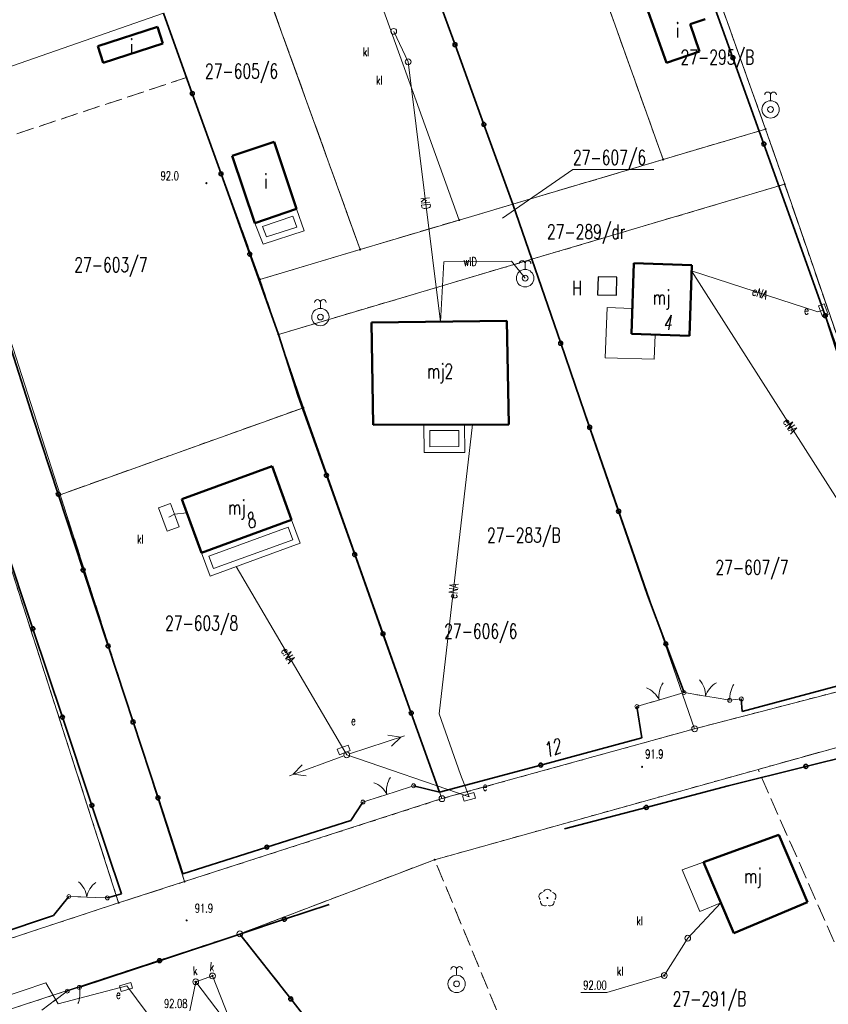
# Model space of a CAD drawing. Header units: metres. Extents: x 7542868 to 7543894, y 5828497 to 5830561.
# Tile 38 of 66: x 7543372 to 7543441, y 5829978 to 5830062. Entities that reach past the tile are written whole.
import ezdxf
from ezdxf.enums import TextEntityAlignment as Align

# ---------------------------------------------------------------- set-up
doc = ezdxf.new("R2010")
doc.units = ezdxf.units.M
for name, pattern in [('2_1', [0]), ('3_1', [0]), ('3_EGBB01', [0]), ('3_EGBI17', [0]), ('3_EGBT07', [0]), ('4_1', [0]), ('4_14', [1, -1]), ('4_SUPE_01', [0]), ('4_SUPK_01', [0]), ('4_SUPW_01', [0]), ('4_SUUS03', [0]), ('GDE', [0]), ('GUK', [2, 1.5, -0.5]), ('GUZ', [1, 0.5, -0.5])]:
    doc.linetypes.add(name, pattern=pattern)
doc.layers.get('0').update_dxf_attribs({"color": 250, "linetype": 'CONTINUOUS', "lineweight": 100})
for name, color, linetype, lineweight in [('Dzialki', 7, 'GDE', 18), ('EADTD_T_0', 7, 'CONTINUOUS', 25), ('EGBB_E_T_0', 7, 'CONTINUOUS', 25), ('EGBB_L_0', 7, '3_EGBB01', 50), ('EGBE_L_0', 7, '3_EGBT07', 18), ('EGBE_L_8', 7, '3_1', 18), ('Kontury', 3, 'GUK', 18), ('KTOK_L_1', 7, '2_1', 18), ('KTOK_L_3', 7, '2_1', 18), ('KTOK_L_4', 7, 'CONTINUOUS', 35), ('Numery_dzialek', 7, 'CONTINUOUS', 13), ('Numery_uzytkow', 7, 'CONTINUOUS', 13), ('OBOP_T_1', 3, 'CONTINUOUS', 18), ('Punkty', 7, 'CONTINUOUS', 18), ('RTPW_T_0', 7, 'CONTINUOUS', 15), ('SUPE_E_T_3', 1, 'CONTINUOUS', 15), ('SUPE_L_3', 1, '4_SUPE_01', 18), ('SUPK_E_T_1', 34, 'CONTINUOUS', 15), ('SUPK_L_1', 34, '4_SUPK_01', 18), ('SUPW_E_T_1', 5, 'CONTINUOUS', 15), ('SUPW_L_1', 5, '4_SUPW_01', 18), ('SUSM_T_3', 7, 'CONTINUOUS', 18), ('SUTK_T_0', 7, 'CONTINUOUS', 18), ('SUUE_E_T_2', 7, 'CONTINUOUS', 15), ('SUUE_T_3', 7, 'CONTINUOUS', 18), ('SUUK_E_T_1', 7, 'CONTINUOUS', 15), ('SUUK_E_T_3', 7, 'CONTINUOUS', 15), ('SUUK_E_T_9', 34, 'CONTINUOUS', 15), ('SUUK_L_1', 7, '4_1', 18), ('SUUK_T_2', 34, 'CONTINUOUS', 18), ('SUUK_T_4', 7, 'CONTINUOUS', 18), ('SUUW_E_T_0', 7, 'CONTINUOUS', 25), ('SUUW_L_0', 7, '4_1', 25), ('SUUW_T_2', 7, 'CONTINUOUS', 18), ('Uzytki', 7, 'GUZ', 18)]:
    doc.layers.add(name, color=color, linetype=linetype, lineweight=lineweight)
doc.styles.get("Standard").update_dxf_attribs({"font": 'Simplex.SHX', "width": 0.75})

# ---------------------------------------------------------------- blocks, each defined once
blk = doc.blocks.new('GRO')
at = {"linetype": 'CONTINUOUS'}
blk.add_circle((0, 0), 0.045, dxfattribs=at)
blk = doc.blocks.new('GRT')
at = {"linetype": 'CONTINUOUS'}
blk.add_circle((0, 0), 0.25, dxfattribs=at)
blk = doc.blocks.new('2_OBOP02_01')
at = {"linetype": 'CONTINUOUS'}
blk.add_circle((0, 0), 0.045, dxfattribs=at)
for centre, start, end in [((-0.357, 0.116), 102.14447, 221.86002), ((0, 0.375), 30.14012, 149.85988), ((0.357, 0.116), 318.13998, 77.85553), ((-0.22, -0.303), 174.14818, 293.85423), ((0.22, -0.303), 246.14577, 5.85182)]:
    blk.add_arc(centre, 0.375, start, end, dxfattribs=at)
blk = doc.blocks.new('2_RTPW01')
at = {"linetype": 'CONTINUOUS'}
blk.add_circle((0, 0), 0.045, dxfattribs=at)
blk = doc.blocks.new('4_SUSM04_01')
at = {"linetype": 'CONTINUOUS'}
blk.add_circle((0, 0), 0.25, dxfattribs=at)
blk = doc.blocks.new('4_SUPS01_05')
at = {"linetype": 'CONTINUOUS'}
blk.add_circle((0, 0), 0.0625, dxfattribs=at)
blk = doc.blocks.new('4_SUUS18_01')
at = {"linetype": 'CONTINUOUS'}
for p, q in [((0.5, 0.25), (-0.5, 0.25)), ((-0.5, 0.25), (-0.5, -0.25)), ((0.5, -0.25), (0.5, 0.25)), ((-0.5, -0.25), (0.5, -0.25))]:
    blk.add_line(p, q, dxfattribs=at)
blk = doc.blocks.new('4_SUUS22_01')
at = {"linetype": 'CONTINUOUS'}
blk.add_circle((0, 0), 0.25, dxfattribs=at)
blk = doc.blocks.new('4_SUUS15_05')
at = {"linetype": 'CONTINUOUS'}
blk.add_circle((0, 0), 0.25, dxfattribs=at)
blk = doc.blocks.new('4_SUUS14')
at = {"linetype": 'CONTINUOUS'}
blk.add_line((0, 0.75), (0, 1.25), dxfattribs=at)
for radius in [0.75, 0.25]:
    blk.add_circle((0, 0), radius, dxfattribs=at)
for centre in [(-0.25, 1.25), (0.25, 1.25)]:
    blk.add_arc(centre, 0.25, 0, 180, dxfattribs=at)

msp = doc.modelspace()

# ---------------------------------------------------------------- linework, layer by layer
at = {"layer": 'Dzialki'}
for p, q in [((7543427.26, 5830050.37), (7543412.62, 5830091.26)), ((7543414.3, 5830046.52), (7543399.39, 5830087.74)), ((7543409.7, 5830045.16), (7543394.77, 5830086.48)), ((7543401.16, 5830042.62), (7543386.17, 5830084.13)), ((7543436.08, 5830052.99), (7543431.14, 5830066.81)), ((7543384.23, 5830062.97), (7543364.21, 5830056)), ((7543392.53, 5830040.04), (7543384.23, 5830062.97)), ((7543364.21, 5830056), (7543375.33, 5830021.5)), ((7543436.08, 5830052.99), (7543427.26, 5830050.37)), ((7543437.73, 5830048.24), (7543436.08, 5830052.99)), ((7543427.26, 5830050.37), (7543414.3, 5830046.52)), ((7543415.94, 5830041.78), (7543437.73, 5830048.24)), ((7543451.93, 5830007.05), (7543437.73, 5830048.24)), ((7543414.3, 5830046.52), (7543409.7, 5830045.16)), ((7543401.16, 5830042.62), (7543409.7, 5830045.16)), ((7543392.53, 5830040.04), (7543401.16, 5830042.62)), ((7543415.94, 5830041.78), (7543394.13, 5830035.31)), ((7543429.97, 5830001.34), (7543415.94, 5830041.78)), ((7543394.13, 5830035.31), (7543392.53, 5830040.04)), ((7543396.27, 5830028.99), (7543394.13, 5830035.31)), ((7543375.33, 5830021.5), (7543396.27, 5830028.99)), ((7543408.21, 5829995.32), (7543396.27, 5830028.99)), ((7543380.36, 5829986.35), (7543367.98, 5830024.81)), ((7543375.33, 5830021.5), (7543386.04, 5829988.18)), ((7543429.97, 5830001.34), (7543451.93, 5830007.05)), ((7543453.6, 5830002.91), (7543407.58, 5829990.06)), ((7543408.21, 5829995.32), (7543429.97, 5830001.34)), ((7543386.04, 5829988.18), (7543408.21, 5829995.32)), ((7543407.58, 5829990.06), (7543390.8, 5829983.68)), ((7543380.36, 5829986.35), (7543386.04, 5829988.18)), ((7543361.34, 5829980.07), (7543380.36, 5829986.35)), ((7543390.8, 5829983.68), (7543369.57, 5829976.7)), ((7543417.3, 5829950.04), (7543390.8, 5829983.68))]:
    msp.add_line(p, q, dxfattribs=at)
at = {"layer": 'EGBB_L_0', "linetype": '3_EGBB01'}
for p, q in [((7543427.547, 5830058.711), (7543425.823, 5830063.509)), ((7543378.574, 5830060.13), (7543383.709, 5830061.796)), ((7543383.709, 5830061.796), (7543384.159, 5830060.359)), ((7543430.875, 5830062.455), (7543429.59, 5830062.02)), ((7543429.59, 5830062.02), (7543430.385, 5830059.671)), ((7543379.024, 5830058.693), (7543378.574, 5830060.13)), ((7543384.159, 5830060.359), (7543379.024, 5830058.693)), ((7543430.385, 5830059.671), (7543427.547, 5830058.711)), ((7543390.15, 5830050.68), (7543393.75, 5830051.9)), ((7543393.75, 5830051.9), (7543395.69, 5830046.12)), ((7543392.09, 5830044.9), (7543390.15, 5830050.68)), ((7543395.69, 5830046.12), (7543392.09, 5830044.9)), ((7543424.721, 5830041.449), (7543424.523, 5830035.347)), ((7543429.723, 5830041.284), (7543424.721, 5830041.449)), ((7543429.525, 5830035.182), (7543429.723, 5830041.284)), ((7543413.804, 5830036.482), (7543402.153, 5830036.321)), ((7543402.153, 5830036.321), (7543402.274, 5830027.521)), ((7543413.966, 5830027.552), (7543413.804, 5830036.482)), ((7543424.523, 5830035.347), (7543429.525, 5830035.182)), ((7543402.274, 5830027.521), (7543413.966, 5830027.552)), ((7543393.578, 5830023.95), (7543385.816, 5830021.115)), ((7543395.26, 5830019.341), (7543393.578, 5830023.95)), ((7543385.816, 5830021.115), (7543387.499, 5830016.506)), ((7543387.499, 5830016.506), (7543395.26, 5830019.341)), ((7543430.741, 5829989.863), (7543437.23, 5829992.21)), ((7543437.23, 5829992.21), (7543439.69, 5829986.41)), ((7543433.334, 5829983.73), (7543430.741, 5829989.863)), ((7543439.69, 5829986.41), (7543433.334, 5829983.73))]:
    msp.add_line(p, q, dxfattribs=at)
at = {"layer": 'EGBE_L_0', "linetype": '3_EGBT07'}
for p, q in [((7543392.09, 5830044.9), (7543395.69, 5830046.12)), ((7543395.69, 5830046.12), (7543396.337, 5830044.216)), ((7543392.8, 5830043.08), (7543392.09, 5830044.9)), ((7543392.746, 5830044.594), (7543395.377, 5830045.486)), ((7543395.377, 5830045.486), (7543395.7, 5830044.536)), ((7543393.095, 5830043.7), (7543392.746, 5830044.594)), ((7543396.337, 5830044.216), (7543392.8, 5830043.08)), ((7543395.7, 5830044.536), (7543393.095, 5830043.7)), ((7543406.66, 5830027.53), (7543410.16, 5830027.54)), ((7543406.67, 5830025.13), (7543406.66, 5830027.53)), ((7543407.162, 5830027.031), (7543409.662, 5830027.039)), ((7543407.168, 5830025.631), (7543407.162, 5830027.031)), ((7543409.662, 5830027.039), (7543409.668, 5830025.639)), ((7543410.16, 5830027.54), (7543410.17, 5830025.14)), ((7543409.668, 5830025.639), (7543407.168, 5830025.631)), ((7543410.17, 5830025.14), (7543406.67, 5830025.13)), ((7543387.499, 5830016.506), (7543395.26, 5830019.341)), ((7543388.14, 5830016.208), (7543394.962, 5830018.699)), ((7543394.962, 5830018.699), (7543395.354, 5830017.624)), ((7543395.26, 5830019.341), (7543395.994, 5830017.325)), ((7543395.994, 5830017.325), (7543388.233, 5830014.491)), ((7543395.354, 5830017.624), (7543388.531, 5830015.132)), ((7543388.233, 5830014.491), (7543387.499, 5830016.506)), ((7543388.531, 5830015.132), (7543388.14, 5830016.208))]:
    msp.add_line(p, q, dxfattribs=at)
at = {"layer": 'EGBE_L_8', "linetype": '3_EGBI17'}
for p, q in [((7543422.447, 5830037.613), (7543422.277, 5830033.281)), ((7543424.598, 5830037.548), (7543422.447, 5830037.613)), ((7543424.523, 5830035.347), (7543424.598, 5830037.548)), ((7543426.564, 5830035.281), (7543424.523, 5830035.347)), ((7543426.499, 5830033.16), (7543426.564, 5830035.281)), ((7543422.277, 5830033.281), (7543426.499, 5830033.16)), ((7543430.741, 5829989.863), (7543428.905, 5829989.2)), ((7543432.226, 5829986.343), (7543430.741, 5829989.863)), ((7543428.905, 5829989.2), (7543430.431, 5829985.59)), ((7543430.431, 5829985.59), (7543432.226, 5829986.343))]:
    msp.add_line(p, q, dxfattribs=at)
at = {"layer": 'Kontury'}
for p, q in [((7543436.08, 5830052.99), (7543431.14, 5830066.81)), ((7543401.16, 5830042.62), (7543392.73, 5830065.97)), ((7543422.62, 5830063.34), (7543427.26, 5830050.37)), ((7543365.91, 5830050.71), (7543386.21, 5830057.43)), ((7543386.21, 5830057.43), (7543392.53, 5830040.04)), ((7543437.73, 5830048.24), (7543436.08, 5830052.99)), ((7543427.26, 5830050.37), (7543414.3, 5830046.52)), ((7543451.93, 5830007.05), (7543437.73, 5830048.24)), ((7543414.3, 5830046.52), (7543409.7, 5830045.16)), ((7543409.7, 5830045.16), (7543401.16, 5830042.62)), ((7543392.53, 5830040.04), (7543394.13, 5830035.31)), ((7543394.13, 5830035.31), (7543396.27, 5830028.99)), ((7543396.27, 5830028.99), (7543375.33, 5830021.5)), ((7543380.36, 5829986.35), (7543367.98, 5830024.81)), ((7543375.33, 5830021.5), (7543386.04, 5829988.18)), ((7543435.43, 5829997.84), (7543453.6, 5830002.91)), ((7543445.23, 5829975.67), (7543435.43, 5829997.84)), ((7543407.58, 5829990.06), (7543390.8, 5829983.68)), ((7543423.59, 5829951.24), (7543407.58, 5829990.06)), ((7543386.04, 5829988.18), (7543380.36, 5829986.35)), ((7543390.8, 5829983.68), (7543417.3, 5829950.04))]:
    msp.add_line(p, q, dxfattribs=at)
at = {"layer": 'KTOK_L_1'}
for p, q in [((7543427.627, 5830004.038), (7543429.059, 5830004.464)), ((7543429.059, 5830004.464), (7543430.411, 5830004.233)), ((7543430.164, 5830004.275), (7543431.643, 5830004.022)), ((7543424.997, 5830003.255), (7543426.429, 5830003.681)), ((7543426.189, 5830003.61), (7543427.627, 5830004.038)), ((7543431.643, 5830004.022), (7543432.994, 5830003.791)), ((7543402.748, 5829995.456), (7543404.176, 5829995.917)), ((7543404.176, 5829995.917), (7543405.761, 5829996.43)), ((7543401.401, 5829995.02), (7543402.986, 5829995.533)), ((7543376.073, 5829986.892), (7543377.109, 5829986.856)), ((7543376.859, 5829986.864), (7543378.359, 5829986.812)), ((7543378.359, 5829986.812), (7543379.395, 5829986.775)), ((7543375.93, 5829978.74), (7543374.755, 5829977.86)), ((7543374.955, 5829978.01), (7543373.755, 5829977.11))]:
    msp.add_line(p, q, dxfattribs=at)
for centre in [(7543429.059, 5830004.464), (7543429.059, 5830004.464), (7543424.997, 5830003.255), (7543432.994, 5830003.791), (7543405.761, 5829996.43), (7543401.401, 5829995.02), (7543376.073, 5829986.892), (7543379.395, 5829986.775), (7543375.93, 5829978.74)]:
    msp.add_circle(centre, 0.17, dxfattribs=at)
for centre, start, end in [((7543428.886, 5830004.124), 144.5485, 188.62287), ((7543428.904, 5830004.21), 358.24414, 42.31852), ((7543432.809, 5830003.542), 118.28087, 162.35524), ((7543425.088, 5830002.994), 24.51178, 68.58615), ((7543401.662, 5829994.814), 25.86908, 69.94345), ((7543405.432, 5829996.033), 145.9058, 189.98018), ((7543375.62, 5829986.631), 5.92891, 50.00328), ((7543379.579, 5829986.492), 125.96563, 170.04)]:
    msp.add_arc(centre, 2, start, end, dxfattribs=at)
at = {"layer": 'KTOK_L_3'}
for p, q in [((7543433.199, 5830004.893), (7543433.236, 5830004.968)), ((7543433.236, 5830004.968), (7543433.274, 5830005.043)), ((7543433.274, 5830005.043), (7543433.319, 5830005.118)), ((7543433.319, 5830005.118), (7543433.336, 5830005.14)), ((7543433, 5830004.084), (7543433.015, 5830004.186)), ((7543433.015, 5830004.186), (7543433.024, 5830004.278)), ((7543433.024, 5830004.278), (7543433.04, 5830004.37)), ((7543433.04, 5830004.37), (7543433.062, 5830004.464)), ((7543433.062, 5830004.464), (7543433.078, 5830004.556)), ((7543433.078, 5830004.556), (7543433.108, 5830004.64)), ((7543433.108, 5830004.64), (7543433.137, 5830004.734)), ((7543433.137, 5830004.734), (7543433.168, 5830004.808)), ((7543433.168, 5830004.808), (7543433.199, 5830004.893)), ((7543432.994, 5830003.791), (7543432.996, 5830003.892)), ((7543432.994, 5830003.791), (7543433.489, 5830003.849)), ((7543432.996, 5830003.892), (7543432.997, 5830003.993)), ((7543432.997, 5830003.993), (7543433, 5830004.084)), ((7543433.489, 5830003.849), (7543433.984, 5830003.908)), ((7543376.455, 5829978.905), (7543375.93, 5829978.74)), ((7543376.98, 5829979.07), (7543376.455, 5829978.905)), ((7543376.98, 5829979.07), (7543376.996, 5829978.97)), ((7543376.996, 5829978.97), (7543377.012, 5829978.87)), ((7543377.012, 5829978.87), (7543377.025, 5829978.78)), ((7543377.025, 5829978.78), (7543377.027, 5829978.676)), ((7543377.027, 5829978.676), (7543377.033, 5829978.583)), ((7543376.923, 5829977.857), (7543376.895, 5829977.775)), ((7543376.951, 5829977.939), (7543376.923, 5829977.857)), ((7543376.969, 5829978.029), (7543376.951, 5829977.939)), ((7543376.99, 5829978.109), (7543376.969, 5829978.029)), ((7543377.005, 5829978.208), (7543376.99, 5829978.109)), ((7543377.023, 5829978.297), (7543377.005, 5829978.208)), ((7543377.024, 5829978.392), (7543377.023, 5829978.297)), ((7543377.032, 5829978.489), (7543377.024, 5829978.392)), ((7543377.033, 5829978.583), (7543377.032, 5829978.489)), ((7543376.86, 5829977.69), (7543376.845, 5829977.665)), ((7543376.895, 5829977.775), (7543376.86, 5829977.69))]:
    msp.add_line(p, q, dxfattribs=at)
for centre in [(7543432.994, 5830003.791), (7543433.984, 5830003.908), (7543375.93, 5829978.74), (7543376.98, 5829979.07)]:
    msp.add_circle(centre, 0.17, dxfattribs=at)
at = {"layer": 'KTOK_L_4'}
for p, q in [((7543409.332, 5830060.26), (7543406.847, 5830067.13)), ((7543433.262, 5830059.138), (7543430.587, 5830066.574)), ((7543384.23, 5830062.97), (7543386.705, 5830056.054)), ((7543411.816, 5830053.39), (7543409.332, 5830060.26)), ((7543435.938, 5830051.702), (7543433.262, 5830059.138)), ((7543386.705, 5830056.054), (7543389.179, 5830049.138)), ((7543414.3, 5830046.52), (7543411.816, 5830053.39)), ((7543438.613, 5830044.266), (7543435.938, 5830051.702)), ((7543389.179, 5830049.138), (7543391.654, 5830042.221)), ((7543415.937, 5830041.778), (7543414.3, 5830046.52)), ((7543441.215, 5830036.921), (7543438.613, 5830044.266)), ((7543391.654, 5830042.221), (7543394.129, 5830035.305)), ((7543418.433, 5830034.542), (7543415.937, 5830041.778)), ((7543443.816, 5830029.576), (7543441.215, 5830036.921)), ((7543373.006, 5830028.097), (7543370.733, 5830035.218)), ((7543394.129, 5830035.305), (7543395.826, 5830029.996)), ((7543420.929, 5830027.306), (7543418.433, 5830034.542)), ((7543398.26, 5830023.17), (7543395.826, 5830029.996)), ((7543373.006, 5830028.097), (7543375.155, 5830021.554)), ((7543423.424, 5830020.069), (7543420.929, 5830027.306)), ((7543400.694, 5830016.344), (7543398.26, 5830023.17)), ((7543375.155, 5830021.554), (7543377.304, 5830015.011)), ((7543425.92, 5830012.833), (7543423.424, 5830020.069)), ((7543370.437, 5830017.555), (7543372.978, 5830009.95)), ((7543403.128, 5830009.518), (7543400.694, 5830016.344)), ((7543377.304, 5830015.011), (7543379.454, 5830008.469)), ((7543427.49, 5830008.648), (7543425.92, 5830012.833)), ((7543372.978, 5830009.95), (7543375.52, 5830002.344)), ((7543405.562, 5830002.692), (7543403.128, 5830009.518)), ((7543379.454, 5830008.469), (7543381.603, 5830001.926)), ((7543429.059, 5830004.464), (7543427.49, 5830008.648)), ((7543434.051, 5830002.818), (7543442.836, 5830005.18)), ((7543425.436, 5830000.548), (7543424.997, 5830003.255)), ((7543433.984, 5830003.908), (7543434.051, 5830002.818)), ((7543407.996, 5829995.866), (7543405.562, 5830002.692)), ((7543375.52, 5830002.344), (7543378.061, 5829994.739)), ((7543381.603, 5830001.926), (7543383.752, 5829995.383)), ((7543416.716, 5829998.207), (7543425.436, 5830000.548)), ((7543439.555, 5829998.1), (7543446.26, 5829999.78)), ((7543407.996, 5829995.866), (7543416.716, 5829998.207)), ((7543432.85, 5829996.42), (7543439.555, 5829998.1)), ((7543405.761, 5829996.43), (7543407.996, 5829995.866)), ((7543425.805, 5829994.565), (7543432.85, 5829996.42)), ((7543383.752, 5829995.383), (7543385.901, 5829988.841)), ((7543400.351, 5829993.442), (7543401.401, 5829995.02)), ((7543378.061, 5829994.739), (7543380.602, 5829987.134)), ((7543418.76, 5829992.71), (7543425.805, 5829994.565)), ((7543393.126, 5829991.141), (7543400.351, 5829993.442)), ((7543385.901, 5829988.841), (7543393.126, 5829991.141)), ((7543380.602, 5829987.134), (7543379.395, 5829986.775)), ((7543376.073, 5829986.892), (7543374.765, 5829985.243)), ((7543394.635, 5829984.935), (7543398.48, 5829986.21)), ((7543374.765, 5829985.243), (7543368.014, 5829982.995)), ((7543390.79, 5829983.66), (7543394.635, 5829984.935)), ((7543390.79, 5829983.66), (7543383.885, 5829981.365)), ((7543395.188, 5829978.068), (7543390.79, 5829983.66)), ((7543383.885, 5829981.365), (7543376.98, 5829979.07)), ((7543399.587, 5829972.477), (7543395.188, 5829978.068))]:
    msp.add_line(p, q, dxfattribs=at)
for centre in [(7543409.332, 5830060.26), (7543433.262, 5830059.138), (7543386.705, 5830056.054), (7543411.816, 5830053.39), (7543435.938, 5830051.702), (7543389.179, 5830049.138), (7543391.654, 5830042.221), (7543441.215, 5830036.921), (7543418.433, 5830034.542), (7543420.929, 5830027.306), (7543398.26, 5830023.17), (7543375.155, 5830021.554), (7543423.424, 5830020.069), (7543400.694, 5830016.344), (7543377.304, 5830015.011), (7543372.978, 5830009.95), (7543403.128, 5830009.518), (7543379.454, 5830008.469), (7543427.49, 5830008.648), (7543375.52, 5830002.344), (7543405.562, 5830002.692), (7543381.603, 5830001.926), (7543416.716, 5829998.207), (7543439.555, 5829998.1), (7543378.061, 5829994.739), (7543383.752, 5829995.383), (7543425.805, 5829994.565), (7543393.126, 5829991.141), (7543394.635, 5829984.935), (7543383.885, 5829981.365), (7543395.188, 5829978.068)]:
    msp.add_circle(centre, 0.17, dxfattribs=at)
at = {"layer": 'Numery_dzialek', "linetype": 'CONTINUOUS'}
for p, q in [((7543413.42, 5830045.33), (7543419.49, 5830049.503)), ((7543419.49, 5830049.503), (7543426.457, 5830049.503))]:
    msp.add_line(p, q, dxfattribs=at)
at = {"layer": 'SUPE_L_3', "linetype": '4_SUPE_01'}
for p, q in [((7543429.707, 5830040.784), (7543440.572, 5830037.249)), ((7543446.492, 5830014.437), (7543429.707, 5830040.784)), ((7543440.572, 5830037.249), (7543441.052, 5830037.392)), ((7543441.052, 5830037.392), (7543445.663, 5830022.862)), ((7543407.969, 5830002.637), (7543410.845, 5830027.544)), ((7543399.749, 5829999.519), (7543390.482, 5830015.312)), ((7543409.795, 5829997.398), (7543407.969, 5830002.637)), ((7543400.239, 5829999.169), (7543404.987, 5830000.736)), ((7543403.549, 5830000.788), (7543404.655, 5830000.626)), ((7543403.862, 5829999.838), (7543404.655, 5830000.626)), ((7543395.068, 5829997.297), (7543399.767, 5829999.005)), ((7543400.002, 5829999.09), (7543399.749, 5829999.519)), ((7543410.538, 5829995.473), (7543400.002, 5829999.09)), ((7543395.397, 5829997.416), (7543396.166, 5829998.228)), ((7543395.397, 5829997.416), (7543396.507, 5829997.288)), ((7543409.795, 5829997.398), (7543410.538, 5829995.473)), ((7543374.083, 5829979.446), (7543358.05, 5829974.148)), ((7543375.162, 5829977.651), (7543374.083, 5829979.446)), ((7543375.162, 5829977.651), (7543381.06, 5829979.19)), ((7543381.06, 5829979.19), (7543383.7, 5829975.67))]:
    msp.add_line(p, q, dxfattribs=at)
at = {"layer": 'SUPK_L_1', "linetype": '4_SUPK_01'}
for p, q in [((7543404.052, 5830061.407), (7543405.294, 5830058.782)), ((7543405.294, 5830058.782), (7543408.074, 5830036.403)), ((7543386.245, 5830019.941), (7543385.173, 5830019.816)), ((7543429.376, 5829983.303), (7543432.226, 5829986.343)), ((7543427.359, 5829980.088), (7543429.376, 5829983.303)), ((7543388.44, 5829980.05), (7543387, 5829979.54)), ((7543387, 5829979.54), (7543393.9, 5829970.57))]:
    msp.add_line(p, q, dxfattribs=at)
at = {"layer": 'SUPK_L_1', "linetype": '4_1'}
for p, q in [((7543405.294, 5830058.782), (7543404.052, 5830061.407)), ((7543408.074, 5830036.403), (7543405.294, 5830058.782)), ((7543384.682, 5830019.557), (7543385.173, 5830019.816)), ((7543385.173, 5830019.816), (7543386.245, 5830019.941)), ((7543432.226, 5829986.343), (7543429.376, 5829983.303)), ((7543429.376, 5829983.303), (7543427.359, 5829980.088)), ((7543387, 5829979.54), (7543388.44, 5829980.05)), ((7543393.9, 5829970.57), (7543387, 5829979.54))]:
    msp.add_line(p, q, dxfattribs=at)
at = {"layer": 'SUPK_L_1', "linetype": '4_14'}
msp.add_line((7543385.173, 5830019.816), (7543384.682, 5830019.557), dxfattribs=at)
at = {"layer": 'SUPW_L_1', "linetype": '4_SUPW_01'}
for p, q in [((7543408.376, 5830041.553), (7543408.074, 5830036.403)), ((7543414.185, 5830041.618), (7543408.376, 5830041.553)), ((7543415.372, 5830040.149), (7543414.185, 5830041.618))]:
    msp.add_line(p, q, dxfattribs=at)
at = {"layer": 'SUPW_L_1', "linetype": '4_1'}
for p, q in [((7543408.074, 5830036.403), (7543408.376, 5830041.553)), ((7543408.376, 5830041.553), (7543414.185, 5830041.618)), ((7543414.185, 5830041.618), (7543415.372, 5830040.149))]:
    msp.add_line(p, q, dxfattribs=at)
at = {"layer": 'SUTK_T_0', "linetype": 'CONTINUOUS'}
for p, q in [((7543387, 5829979.54), (7543386.492, 5829977.045)), ((7543388.44, 5829980.05), (7543389.813, 5829976.551)), ((7543427.359, 5829980.088), (7543422.403, 5829978.638)), ((7543420.178, 5829978.638), (7543422.403, 5829978.638))]:
    msp.add_line(p, q, dxfattribs=at)
at = {"layer": 'SUUK_L_1', "linetype": '4_1'}
for p, q in [((7543383.797, 5830020.378), (7543384.83, 5830020.755)), ((7543384.534, 5830018.358), (7543383.797, 5830020.378)), ((7543384.83, 5830020.755), (7543385.173, 5830019.816)), ((7543385.173, 5830019.816), (7543385.567, 5830018.735)), ((7543385.567, 5830018.735), (7543384.534, 5830018.358))]:
    msp.add_line(p, q, dxfattribs=at)
at = {"layer": 'SUUW_L_0', "linetype": '4_SUUS03'}
for p, q in [((7543421.649, 5830040.267), (7543421.609, 5830038.727)), ((7543423.269, 5830040.239), (7543421.649, 5830040.267)), ((7543423.24, 5830038.688), (7543423.269, 5830040.239)), ((7543421.609, 5830038.727), (7543423.24, 5830038.688))]:
    msp.add_line(p, q, dxfattribs=at)
at = {"layer": 'Uzytki'}
for p, q in [((7543431.14, 5830066.81), (7543436.08, 5830052.99)), ((7543392.73, 5830065.97), (7543401.16, 5830042.62)), ((7543422.62, 5830063.34), (7543427.26, 5830050.37)), ((7543365.91, 5830050.71), (7543386.21, 5830057.43)), ((7543386.21, 5830057.43), (7543392.53, 5830040.04)), ((7543427.26, 5830050.37), (7543436.08, 5830052.99)), ((7543436.08, 5830052.99), (7543437.73, 5830048.24)), ((7543427.26, 5830050.37), (7543414.3, 5830046.52)), ((7543415.94, 5830041.78), (7543437.73, 5830048.24)), ((7543437.73, 5830048.24), (7543451.93, 5830007.05)), ((7543414.3, 5830046.52), (7543409.7, 5830045.16)), ((7543409.7, 5830045.16), (7543401.16, 5830042.62)), ((7543401.16, 5830042.62), (7543392.53, 5830040.04)), ((7543394.13, 5830035.31), (7543415.94, 5830041.78)), ((7543392.53, 5830040.04), (7543394.13, 5830035.31)), ((7543394.13, 5830035.31), (7543396.27, 5830028.99)), ((7543396.27, 5830028.99), (7543375.33, 5830021.5)), ((7543380.36, 5829986.35), (7543367.98, 5830024.81)), ((7543375.33, 5830021.5), (7543386.04, 5829988.18)), ((7543451.93, 5830007.05), (7543429.97, 5830001.34)), ((7543435.43, 5829997.84), (7543453.6, 5830002.91)), ((7543429.97, 5830001.34), (7543408.21, 5829995.32)), ((7543407.58, 5829990.06), (7543435.43, 5829997.84)), ((7543445.23, 5829975.67), (7543435.43, 5829997.84)), ((7543408.21, 5829995.32), (7543386.04, 5829988.18)), ((7543407.58, 5829990.06), (7543390.8, 5829983.68)), ((7543423.59, 5829951.24), (7543407.58, 5829990.06)), ((7543386.04, 5829988.18), (7543380.36, 5829986.35)), ((7543380.36, 5829986.35), (7543361.34, 5829980.07)), ((7543369.57, 5829976.7), (7543390.8, 5829983.68)), ((7543390.8, 5829983.68), (7543417.3, 5829950.04))]:
    msp.add_line(p, q, dxfattribs=at)

# ---------------------------------------------------------------- block references
at = {"layer": 'OBOP_T_1'}
msp.add_blockref('2_OBOP02_01', (7543417.292, 5829986.765), dxfattribs=at)
at = {"layer": 'Punkty'}
for name, p in [('GRO', (7543436.08, 5830052.99)), ('GRO', (7543427.26, 5830050.37)), ('GRO', (7543437.73, 5830048.24)), ('GRO', (7543414.3, 5830046.52)), ('GRO', (7543409.7, 5830045.16)), ('GRO', (7543401.16, 5830042.62)), ('GRO', (7543415.94, 5830041.78)), ('GRO', (7543392.53, 5830040.04)), ('GRO', (7543394.13, 5830035.31)), ('GRO', (7543396.27, 5830028.99)), ('GRO', (7543375.33, 5830021.5)), ('GRT', (7543429.97, 5830001.34)), ('GRT', (7543408.21, 5829995.32)), ('GRO', (7543407.58, 5829990.06)), ('GRO', (7543386.04, 5829988.18)), ('GRO', (7543380.36, 5829986.35)), ('GRT', (7543390.8, 5829983.68))]:
    msp.add_blockref(name, p, dxfattribs=at)
at = {"layer": 'RTPW_T_0', "rotation": 269.9999974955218}
for p in [(7543387.917, 5830048.334), (7543425.444, 5829998.06), (7543386.219, 5829984.832)]:
    msp.add_blockref('2_RTPW01', p, dxfattribs=at)
at = {"layer": 'SUSM_T_3'}
msp.add_blockref('4_SUSM04_01', (7543400.002, 5829999.09), dxfattribs=at)
at = {"layer": 'SUTK_T_0'}
for p in [(7543387, 5829979.54), (7543388.44, 5829980.05), (7543427.359, 5829980.088)]:
    msp.add_blockref('4_SUPS01_05', p, dxfattribs=at)
at = {"layer": 'SUUE_T_3'}
for p, rotation in [((7543441.052, 5830037.392), 110.18665072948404), ((7543399.749, 5829999.519), 20.94287993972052), ((7543410.538, 5829995.473), 15.945394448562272), ((7543381, 5829979.1), 16.699256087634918)]:
    msp.add_blockref('4_SUUS18_01', p, dxfattribs=dict(at, rotation=rotation))
at = {"layer": 'SUUK_T_2'}
for p in [(7543404.052, 5830061.407), (7543405.294, 5830058.782), (7543429.376, 5829983.303), (7543387, 5829979.54), (7543388.44, 5829980.05), (7543427.359, 5829980.088)]:
    msp.add_blockref('4_SUUS15_05', p, dxfattribs=at)
at = {"layer": 'SUUK_T_4'}
for p in [(7543404.052, 5830061.407), (7543405.294, 5830058.782), (7543429.376, 5829983.303), (7543387, 5829979.54), (7543388.44, 5829980.05), (7543427.359, 5829980.088)]:
    msp.add_blockref('4_SUUS22_01', p, dxfattribs=at)
at = {"layer": 'SUUW_T_2'}
for p in [(7543436.51, 5830054.683), (7543415.372, 5830040.149), (7543397.739, 5830036.8), (7543409.471, 5829979.363)]:
    msp.add_blockref('4_SUUS14', p, dxfattribs=at)

# ---------------------------------------------------------------- texts
at = {"layer": 'EADTD_T_0', "oblique": 15, "width": 0.7}
for s, rotation, p in [('4', 5.58911, (7543427.621, 5830035.678)), ('8', 25.17905, (7543391.924, 5830018.677)), ('12', 20.85447, (7543417.862, 5829999.063))]:
    msp.add_text(s, height=1.25, rotation=rotation, dxfattribs=at).set_placement(p, align=Align.CENTER)
at = {"layer": 'EGBB_E_T_0', "width": 0.7}
for s, p in [('i', (7543428.501, 5830061.533)), ('i', (7543381.476, 5830060.141)), ('i', (7543393.035, 5830048.524)), ('mj', (7543427.123, 5830038.315)), ('mj2', (7543408.049, 5830031.969)), ('mj', (7543390.538, 5830020.228)), ('mj', (7543434.99, 5829988.496))]:
    msp.add_text(s, height=1.25, dxfattribs=at).set_placement(p, align=Align.MIDDLE)
at = {"layer": 'Numery_dzialek', "width": 0.7}
for s, p in [('27-605/6', (7543387.8, 5830058.61)), ('27-607/6', (7543419.49, 5830051.17)), ('27-603/7', (7543376.54, 5830041.93)), ('27-607/7', (7543431.76, 5830015.87)), ('27-603/8', (7543384.36, 5830011.06)), ('27-606/6', (7543408.4, 5830010.37))]:
    msp.add_text(s, height=1.25, dxfattribs=at).set_placement(p, align=Align.TOP_LEFT)
at = {"layer": 'Numery_uzytkow', "width": 0.7}
for s, p in [('27-295/B', (7543428.76, 5830059.81)), ('27-289/dr', (7543417.25, 5830044.78)), ('27-283/B', (7543412.09, 5830018.64)), ('27-291/B', (7543428.08, 5829978.7))]:
    msp.add_text(s, height=1.25, dxfattribs=at).set_placement(p, align=Align.TOP_LEFT)
at = {"layer": 'RTPW_T_0', "width": 0.7}
for s, p in [('92.0', (7543383.973, 5830049.338)), ('91.9', (7543425.711, 5829999.542)), ('91.9', (7543386.921, 5829986.258))]:
    msp.add_text(s, height=0.75, dxfattribs=at).set_placement(p, align=Align.TOP_LEFT)
at = {"layer": 'SUPE_E_T_3', "width": 0.7}
for rotation, p in [(341.97737, (7543435.593, 5830038.869)), (302.50078, (7543438.209, 5830027.439)), (83.41286, (7543409.19, 5830013.212)), (300.40379, (7543394.967, 5830007.668))]:
    msp.add_text('eNA', height=0.75, rotation=rotation, dxfattribs=at).set_placement(p, align=Align.MIDDLE)
at = {"layer": 'SUPK_E_T_1', "width": 0.7}
msp.add_text('klD', height=0.75, rotation=277.08238, dxfattribs=at).set_placement((7543406.807, 5830046.605), align=Align.MIDDLE)
at = {"layer": 'SUPW_E_T_1', "width": 0.7}
msp.add_text('wlD', height=0.75, rotation=0.64211, dxfattribs=at).set_placement((7543410.641, 5830041.578), align=Align.MIDDLE)
at = {"layer": 'SUTK_T_0', "width": 0.7}
msp.add_text('92.00', height=0.75, dxfattribs=at).set_placement((7543422.403, 5829978.888), align=Align.RIGHT)
msp.add_text('92.08', height=0.75, dxfattribs=at).set_placement((7543384.266, 5829978.045), align=Align.TOP_LEFT)
at = {"layer": 'SUUE_E_T_2', "width": 0.7}
for p in [(7543439.399, 5830037.774), (7543400.378, 5830002.405), (7543411.711, 5829996.758), (7543380.136, 5829978.832)]:
    msp.add_text('e', height=0.75, dxfattribs=at).set_placement(p, align=Align.TOP_LEFT)
at = {"layer": 'SUUK_E_T_1', "width": 0.7}
msp.add_text('kl', height=0.75, dxfattribs=at).set_placement((7543381.95, 5830017.285))
at = {"layer": 'SUUK_E_T_3', "width": 0.7}
for p in [(7543401.386, 5830059.263), (7543402.529, 5830056.818), (7543424.953, 5829984.42), (7543423.272, 5829980.082)]:
    msp.add_text('kl', height=0.75, dxfattribs=at).set_placement(p)
at = {"layer": 'SUUK_E_T_9', "width": 0.7}
for rotation, p in [(357.24751, (7543388.196, 5829980.48)), (2.29062, (7543386.777, 5829980.123))]:
    msp.add_text('k', height=0.75, rotation=rotation, dxfattribs=at).set_placement(p)
at = {"layer": 'SUUW_E_T_0', "width": 0.7}
msp.add_text('H', height=1.25, dxfattribs=at).set_placement((7543419.427, 5830038.673))

doc.saveas('drawing.dxf')
